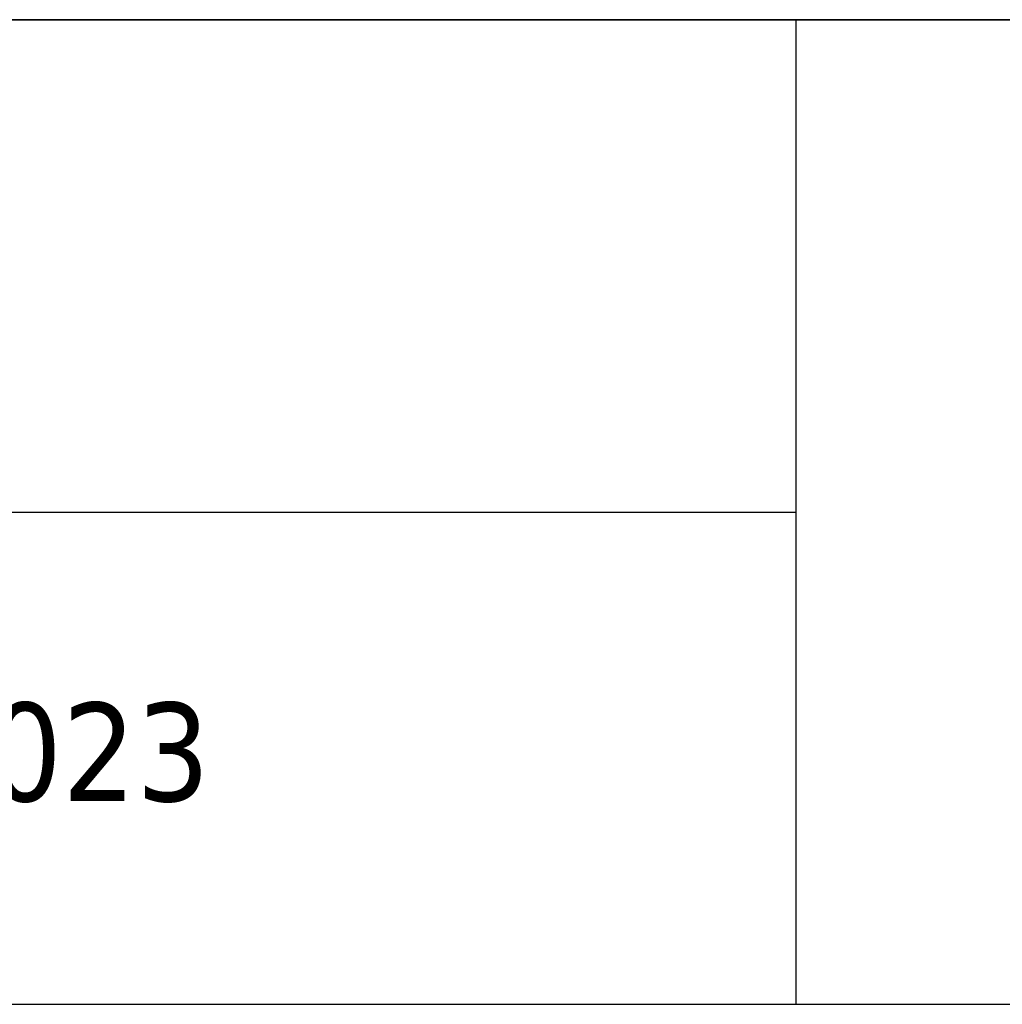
# Model space of a CAD drawing. Header units: millimetres. Extents: x 37 to 292, y 5 to 168.
# Tile 3 of 6: x 218 to 248, y 5 to 35. Entities that reach past the tile are written whole.
import ezdxf

# ---------------------------------------------------------------- set-up
doc = ezdxf.new("R2010")
doc.units = ezdxf.units.MM
doc.layers.add('253', color=7, linetype='Continuous', true_color=0xffffff)
doc.styles.add('Tahoma', font='Tahoma')

# ---------------------------------------------------------------- blocks, each defined once
blk = doc.blocks.new('TabularNote1')
at = {"layer": '253', "color": 162, "linetype": 'Continuous', "lineweight": 35}
for p, q in [((-100, 30), (-50, 30)), ((-50, 30), (0, 30))]:
    blk.add_line(p, q, dxfattribs=at)
at = {"layer": '253', "color": 162, "linetype": 'Continuous', "lineweight": 25}
for p, q in [((-50, 30), (-50, 15)), ((-100, 15), (-50, 15)), ((-50, 15), (-50, 0)), ((-100, 0), (-50, 0)), ((-50, 0), (0, 0))]:
    blk.add_line(p, q, dxfattribs=at)
at = {"layer": '253', "color": 18, "linetype": 'Continuous', "lineweight": 13, "insert": (-98.475, 7.5), "char_height": 3, "attachment_point": 4, "line_spacing_factor": 0.801055, "style": 'Tahoma'}
blk.add_mtext('\\fTahoma|b0|i0;\\W1.0000;V03 / 16.02.2023', dxfattribs=at)

msp = doc.modelspace()

# ---------------------------------------------------------------- block references
at = {"layer": '253', "color": 162, "linetype": 'Continuous', "lineweight": 70}
msp.add_blockref('TabularNote1', (292, 5), dxfattribs=at)

doc.saveas('drawing.dxf')
